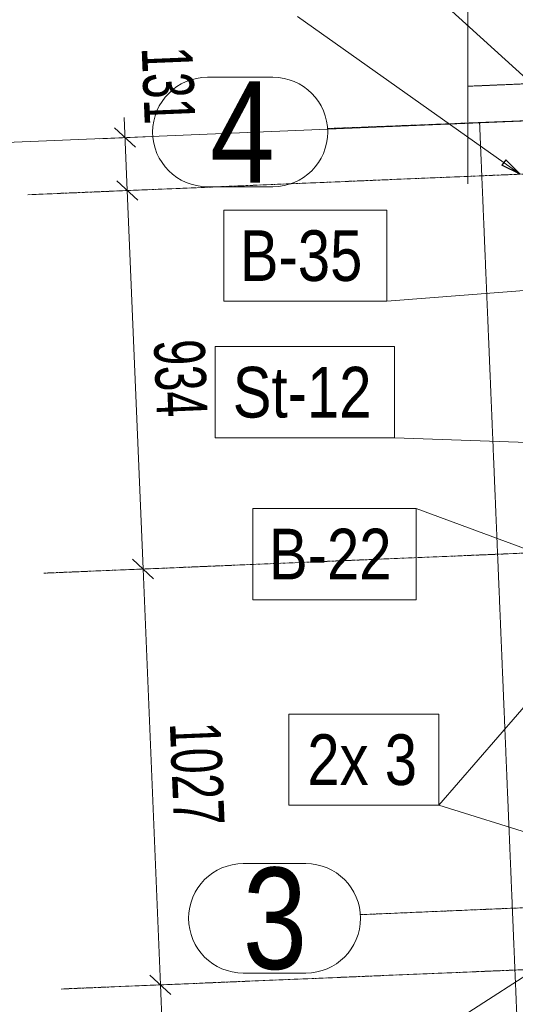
# Model space of a CAD drawing. Header units: millimetres. Extents: x -15129 to 9171, y -18789 to 5877.
# Tile 164 of 256: x -13266 to -12043, y -3404 to -975. Entities that reach past the tile are written whole.
import ezdxf

# ---------------------------------------------------------------- set-up
doc = ezdxf.new("R2010")
doc.units = ezdxf.units.MM
for name, pattern in [('ACAD_ISO02W100', [15, 12, -3]), ('ACAD_ISO04W100', [30, 24, -3, 0, -3]), ('CENTER', [50.8, 31.75, -6.35, 6.35, -6.35])]:
    doc.linetypes.add(name, pattern=pattern)
for name, color, linetype in [('AS_DIM_ON', 7, 'Continuous'), ('AS_Sciany betonowe', 252, 'Continuous'), ('AS_Siatki', 72, 'Continuous')]:
    doc.layers.add(name, color=color, linetype=linetype)
doc.styles.add('Arial Narrow', font='ARIALN.TTF', dxfattribs={"height": 5})
doc.styles.add('ROMANS', font='ARIALN.TTF', dxfattribs={"width": 0.8})
doc.linetypes.add('ZIGZAG', pattern='A,0.00254,-5.08,[131,ltypeshp.shx,S=5.08,R=0,X=-5.08,Y=0],-10.16,[131,ltypeshp.shx,S=5.08,R=180,X=5.08,Y=0],-5.08', length=20.32254)

msp = doc.modelspace()

# ---------------------------------------------------------------- linework, layer by layer
at = {"color": 7, "lineweight": 13}
for p, q in [((-11963.8, -1168.6), (-12671.4, -524.4)), ((-12031.1, -1355.9), (-12580.4, -967.3)), ((-11654.7, -1614.8), (-12360.1, -1669.3)), ((-11740.5, -2026.8), (-12341.6, -2006.2)), ((-11992.2, -2289.8), (-12288.2, -2180.5)), ((-11963.2, -2601.8), (-12231.8, -2912.7)), ((-11946.5, -3001.5), (-12231.8, -2912.7)), ((-11949.7, -3288.6), (-12157.8, -3422.8))]:
    msp.add_line(p, q, dxfattribs=at)
at = {"color": 0, "linetype": 'ByBlock', "lineweight": -2}
for p, q in [((-12067.1, -1320.2), (-12076.8, -1333.8)), ((-12031.1, -1355.9), (-12076.8, -1333.8)), ((-12067.1, -1320.2), (-12031.1, -1355.9))]:
    msp.add_line(p, q, dxfattribs=at)
at = {"color": 5, "linetype": 'CENTER', "lineweight": 13, "ltscale": 0.2}
for p, q in [((-13245.7, -1406.5, 76020), (-11796.7, -1346.1, 59713.9)), ((-13206.8, -2340.1, 76020), (-10890.8, -2243.5, 49957.9)), ((-13164, -3365.9, 76020), (-9786.3, -3225, 38010))]:
    msp.add_line(p, q, dxfattribs=at)
at = {"color": 7, "lineweight": 13}
for points in [[(-12762.6, -1669.3), (-12360.1, -1669.3), (-12360.1, -1444.3), (-12762.6, -1444.3), (-12762.6, -1669.3)], [(-12783.9, -2006.2), (-12341.6, -2006.2), (-12341.6, -1781.2), (-12783.9, -1781.2), (-12783.9, -2006.2)], [(-12690.7, -2405.5), (-12288.2, -2405.5), (-12288.2, -2180.5), (-12690.7, -2180.5), (-12690.7, -2405.5)], [(-12602.5, -2912.7), (-12231.8, -2912.7), (-12231.8, -2687.7), (-12602.5, -2687.7), (-12602.5, -2912.7)]]:
    msp.add_lwpolyline(points, dxfattribs=at)
at = {"layer": 'AS_DIM_ON', "color": 5, "lineweight": 13}
msp.add_line((-15128.9, -1354.2, -56747.5), (-11881.7, -1218.8, 37130), dxfattribs=at)
at = {"layer": 'AS_DIM_ON', "color": 7, "lineweight": 13}
for p, q in [((-13000.7, -1396.3), (-13008.3, -1215.7)), ((-13068.6, -1268.3), (-12956.2, -1263.6)), ((-13063.2, -1398.9), (-12950.8, -1394.2)), ((-12961.8, -2329.8), (-13000.7, -1396.3)), ((-13024.3, -2332.5), (-12911.9, -2327.8)), ((-12919, -3355.7), (-12961.8, -2329.8)), ((-12981.5, -3358.3), (-12869.1, -3353.6)), ((-12833.6, -5404.6), (-12919, -3355.7))]:
    msp.add_line(p, q, dxfattribs=at)
at = {"layer": 'AS_DIM_ON', "linetype": 'ByBlock', "lineweight": -2}
for p, q in [((-12980.2, -1289.6), (-13032.2, -1241.7)), ((-12974.7, -1420.3), (-13026.8, -1372.4)), ((-13026.8, -1372.4), (-12974.7, -1420.3)), ((-12935.8, -2353.8), (-12987.8, -2305.9)), ((-12987.8, -2305.9), (-12935.8, -2353.8)), ((-12893, -3379.6), (-12945, -3331.7)), ((-12945, -3331.7), (-12893, -3379.6))]:
    msp.add_line(p, q, dxfattribs=at)
at = {"layer": 'AS_Sciany betonowe', "color": 7, "linetype": 'ZIGZAG', "lineweight": 13, "ltscale": 0.25}
for p, q in [((-12160.2, -578.5), (-12160.2, -1139)), ((-12160.2, -1139), (-12160.2, -1229.7))]:
    msp.add_line(p, q, dxfattribs=at)
at = {"layer": 'AS_Sciany betonowe', "color": 145, "linetype": 'ACAD_ISO02W100', "lineweight": 13, "ltscale": 0.25}
for p, q in [((-489.4, -635), (-12160.2, -1139)), ((-12160.2, -1229.7), (-11994.7, -1223.2)), ((-12131.5, -1228.6), (-11477.9, -16899.7))]:
    msp.add_line(p, q, dxfattribs=at)
at = {"layer": 'AS_Sciany betonowe', "color": 7, "linetype": 'Continuous', "lineweight": 13, "ltscale": 0.25}
for p, q in [((-12160.2, -989), (-12160.2, -1139)), ((-12160.2, -1289), (-12160.2, -1139)), ((-12160.2, -1379.7), (-12160.2, -1229.7))]:
    msp.add_line(p, q, dxfattribs=at)
at = {"layer": 'AS_Sciany betonowe', "color": 84, "linetype": 'ACAD_ISO02W100', "lineweight": 13, "ltscale": 0.25}
msp.add_line((-10867.9, -1178.8), (-12160.2, -1229.7), dxfattribs=at)
at = {"layer": 'AS_Siatki', "color": 20, "linetype": 'ACAD_ISO04W100', "lineweight": 13, "ltscale": 0.25}
for p, q in [((-491.1, -769.7), (-12256.4, -1233.5)), ((-12256.4, -1233.5), (-12506.2, -1243.4)), ((-12256.4, -1233.5), (-12256.4, -1233.5)), ((-12175.6, -3171.9), (-430.5, -2673.9)), ((-12175.5, -3171.9), (-12425.3, -3182.5)), ((-12175.6, -3171.9), (-12175.5, -3171.9))]:
    msp.add_line(p, q, dxfattribs=at)
at = {"layer": 'AS_Siatki', "color": 20, "linetype": 'Continuous', "lineweight": 13, "ltscale": 0.25}
for p, q in [((-12641.2, -1116.9), (-12803.1, -1116.9)), ((-12803.1, -1386.9), (-12641.2, -1386.9)), ((-12560.3, -3056.5), (-12714.5, -3056.5)), ((-12714.5, -3326.5), (-12560.3, -3326.5))]:
    msp.add_line(p, q, dxfattribs=at)
for centre, start, end in [((-12803.1, -1251.9), 90, 270), ((-12641.2, -1251.9), 270, 90), ((-12714.5, -3191.5), 90, 270), ((-12560.3, -3191.5), 270, 90)]:
    msp.add_arc(centre, 135, start, end, dxfattribs=at)

# ---------------------------------------------------------------- texts
at = {"color": 7, "lineweight": 13, "style": 'Arial Narrow'}
for s, p in [('B-35', (-12723.1, -1619.3)), ('St-12', (-12740.4, -1956.2)), ('B-22', (-12651.2, -2355.5)), ('2x 3', (-12556.5, -2862.7))]:
    msp.add_text(s, height=125, dxfattribs=at).set_placement(p)
at = {"layer": 'AS_DIM_ON', "color": 7, "lineweight": 13, "style": 'ROMANS', "width": 0.8}
for s, p in [('131', (-12965.4, -1043.8)), ('934', (-12935.3, -1766.1)), ('1027', (-12895.9, -2709.9))]:
    msp.add_text(s, height=125, rotation=272.3883, dxfattribs=at).set_placement(p)
at = {"layer": 'AS_Siatki', "color": 20, "lineweight": 13, "style": 'Arial Narrow'}
for s, p in [('4', (-12796.3, -1376.9)), ('3', (-12716, -3316.5))]:
    msp.add_text(s, height=250, dxfattribs=at).set_placement(p)

doc.saveas('drawing.dxf')
